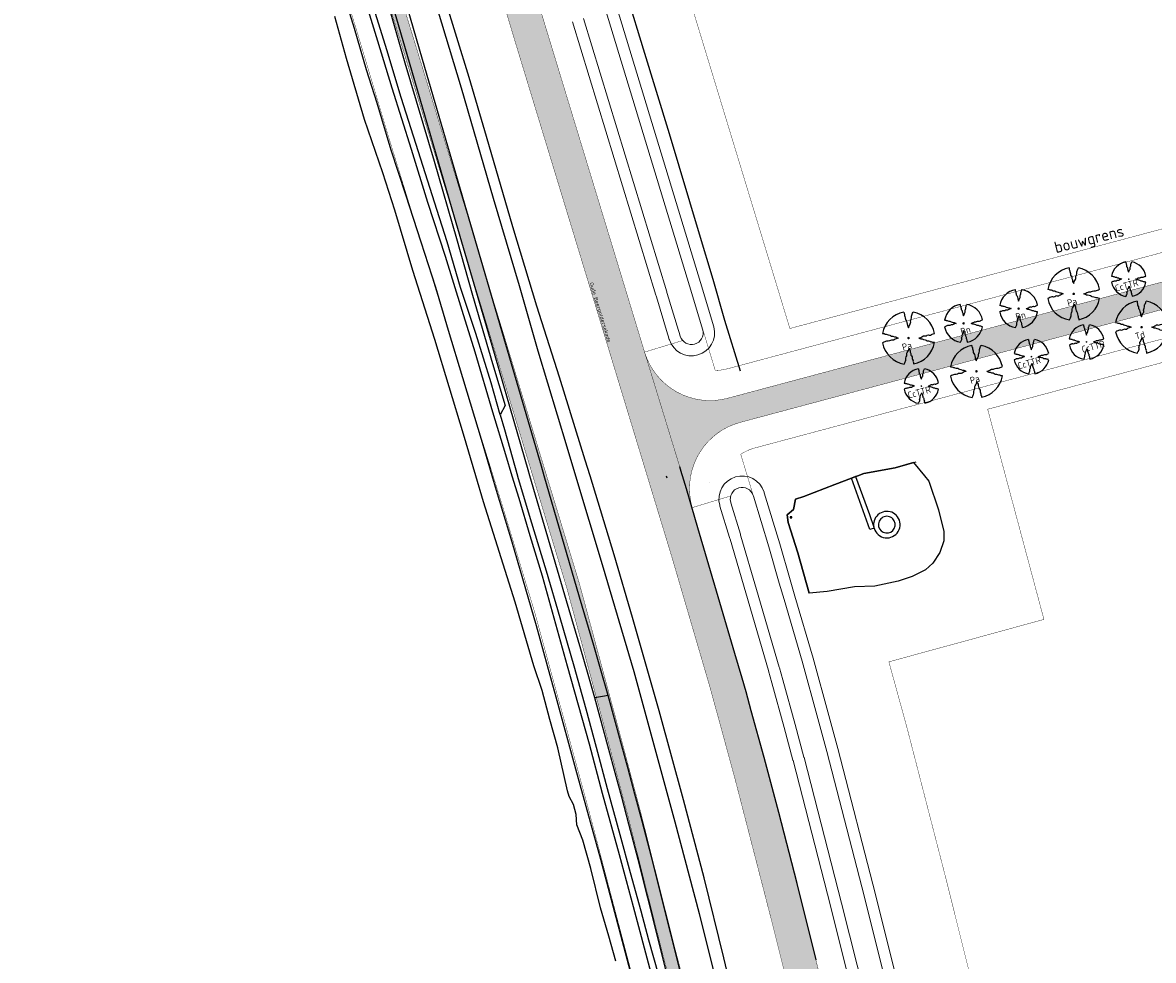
# Model space of a CAD drawing. Header units: metres. Extents: x 102000 to 105000, y 414600 to 420766.
# Tile 92 of 206: x 102667 to 102965, y 418672 to 418919. Entities that reach past the tile are written whole.
import ezdxf
from ezdxf.enums import TextEntityAlignment as Align

# ---------------------------------------------------------------- set-up
doc = ezdxf.new("R2010")
doc.units = ezdxf.units.M
doc.linetypes.add('DGN Style 2', pattern=[10.029034, 6.01742, -4.011614])
doc.layers.get('0').update_dxf_attribs({"color": 8})
for name, color, linetype, lineweight in [('00-Ontwerp DKIV', 8, 'Continuous', 0), ('N-PV-KG-GRENS_BOUWVLAK', 7, 'DGN Style 2', 0), ('N-WE-GR-BOOM-T35-500', 50, 'Continuous', 35), ('N-WE-GW-TALUDLIJN-G', 90, 'Continuous', 18), ('N-WE-WH-WATERLIJN-G', 150, 'Continuous', 5)]:
    doc.layers.add(name, color=color, linetype=linetype, lineweight=lineweight)
doc.layers.add('N-GV-GR-BOOM_2021-2022-S', color=1, linetype='Continuous', lineweight=25, true_color=0xff0000)
doc.styles.add('MtXpl_NLCS-ISO', font='NLCS-ISO.ttf')
doc.styles.add('NLCS-ISO-ANNOTATIEF-T25', font='NLCS-ISO.ttf', dxfattribs={"height": 2.5})
doc.styles.add('NLCS-ISO-M500-T35', font='NLCS-ISO.ttf', dxfattribs={"height": 1.75})

# ---------------------------------------------------------------- blocks, each defined once
blk = doc.blocks.new('N-SGR-BOOM_2E GROOTTE')
at = {"ltscale": 0.1}
h = blk.add_hatch(color=256, dxfattribs=at)
edge = h.paths.add_edge_path()
edge.add_arc((0, 0), 0.15, 0, 360)
at = {"flags": 128}
for points in [[(-0.39, 2.22), (-0.39, 2.09), (-0.35, 2.03), (-0.34, 1.97), (-0.34, 1.92), (-0.31, 1.84), (-0.28, 1.74), (-0.27, 1.6), (-0.22, 1.53), (-0.18, 1.45), (-0.15, 1.33), (-0.1, 1.2), (-0.1, 1.09), (-0.06, 1.01), (-0.03, 0.94), (0, 0.88), (0.05, 1.05), (0.1, 1.14), (0.14, 1.23), (0.18, 1.29), (0.18, 1.38), (0.17, 1.46), (0.19, 1.53), (0.23, 1.61), (0.27, 1.73), (0.25, 1.77), (0.25, 1.88), (0.29, 1.97), (0.32, 2.04), (0.35, 2.12), (0.4, 2.22)], [(-2.22, 0.39), (-2.09, 0.38), (-2.03, 0.34), (-1.97, 0.33), (-1.92, 0.34), (-1.83, 0.3), (-1.74, 0.27), (-1.6, 0.26), (-1.53, 0.21), (-1.44, 0.17), (-1.32, 0.15), (-1.2, 0.1), (-1.09, 0.1), (-1.01, 0.06), (-0.94, 0.03), (-0.88, 0), (-1.05, -0.05), (-1.14, -0.1), (-1.23, -0.15), (-1.29, -0.18), (-1.37, -0.19), (-1.46, -0.18), (-1.53, -0.2), (-1.61, -0.24), (-1.72, -0.27), (-1.77, -0.26), (-1.88, -0.26), (-1.96, -0.29), (-2.03, -0.32), (-2.12, -0.35), (-2.22, -0.4)], [(2.21, -0.39), (2.08, -0.38), (2.02, -0.34), (1.96, -0.33), (1.91, -0.33), (1.83, -0.3), (1.73, -0.27), (1.59, -0.26), (1.53, -0.21), (1.44, -0.17), (1.32, -0.14), (1.19, -0.1), (1.08, -0.09), (1, -0.06), (0.93, -0.02), (0.88, 0), (1.04, 0.05), (1.14, 0.1), (1.22, 0.15), (1.28, 0.19), (1.37, 0.19), (1.46, 0.18), (1.53, 0.2), (1.61, 0.24), (1.72, 0.27), (1.77, 0.26), (1.87, 0.26), (1.96, 0.29), (2.03, 0.33), (2.11, 0.36), (2.21, 0.4)], [(-0.36, -2.22), (-0.31, -2.12), (-0.28, -2.04), (-0.25, -1.97), (-0.22, -1.88), (-0.22, -1.77), (-0.23, -1.72), (-0.2, -1.61), (-0.16, -1.53), (-0.14, -1.46), (-0.15, -1.38), (-0.14, -1.29), (-0.1, -1.23), (-0.06, -1.14), (-0.01, -1.05), (0.04, -0.88), (0.07, -0.94), (0.1, -1.01), (0.14, -1.09), (0.14, -1.2), (0.19, -1.33), (0.21, -1.45), (0.25, -1.53), (0.3, -1.6), (0.32, -1.74), (0.35, -1.84), (0.38, -1.92), (0.38, -1.97), (0.39, -2.03), (0.42, -2.09), (0.43, -2.2)]]:
    blk.add_lwpolyline(points, dxfattribs=at)
for start, end in [(100.0002, 170.1098), (10.2999, 79.792), (190.3241, 260.8433), (281.0946, 350.0621)]:
    blk.add_arc((0, 0), 2.25, start, end)
blk = doc.blocks.new('N-SGR-BOOM_1E GROOTTE')
at = {"ltscale": 0.1}
h = blk.add_hatch(color=256, dxfattribs=at)
edge = h.paths.add_edge_path()
edge.add_arc((0, 0), 0.15, 0, 360)
at = {"flags": 128}
for points in [[(-0.52, 2.96), (-0.51, 2.79), (-0.46, 2.71), (-0.45, 2.62), (-0.45, 2.56), (-0.41, 2.45), (-0.37, 2.32), (-0.36, 2.13), (-0.29, 2.04), (-0.23, 1.93), (-0.2, 1.77), (-0.14, 1.59), (-0.13, 1.45), (-0.09, 1.35), (-0.04, 1.25), (0, 1.18), (0.06, 1.4), (0.13, 1.52), (0.19, 1.64), (0.24, 1.72), (0.25, 1.83), (0.23, 1.95), (0.26, 2.04), (0.31, 2.15), (0.35, 2.3), (0.34, 2.36), (0.34, 2.5), (0.38, 2.62), (0.43, 2.71), (0.47, 2.82), (0.53, 2.96)], [(-2.96, 0.52), (-2.79, 0.51), (-2.7, 0.46), (-2.62, 0.45), (-2.55, 0.45), (-2.45, 0.41), (-2.32, 0.36), (-2.13, 0.35), (-2.04, 0.28), (-1.92, 0.23), (-1.77, 0.2), (-1.59, 0.13), (-1.45, 0.13), (-1.34, 0.08), (-1.25, 0.04), (-1.18, 0), (-1.4, -0.07), (-1.52, -0.13), (-1.64, -0.2), (-1.72, -0.25), (-1.83, -0.25), (-1.95, -0.24), (-2.04, -0.26), (-2.15, -0.32), (-2.3, -0.36), (-2.36, -0.35), (-2.5, -0.35), (-2.62, -0.39), (-2.71, -0.43), (-2.82, -0.47), (-2.95, -0.54)], [(2.95, -0.51), (2.78, -0.5), (2.7, -0.45), (2.62, -0.44), (2.55, -0.45), (2.44, -0.4), (2.31, -0.36), (2.12, -0.35), (2.03, -0.28), (1.92, -0.22), (1.76, -0.19), (1.59, -0.13), (1.45, -0.13), (1.34, -0.08), (1.24, -0.03), (1.17, 0.01), (1.39, 0.07), (1.51, 0.14), (1.63, 0.2), (1.71, 0.25), (1.82, 0.25), (1.94, 0.24), (2.03, 0.27), (2.14, 0.32), (2.29, 0.36), (2.35, 0.35), (2.49, 0.35), (2.61, 0.39), (2.71, 0.44), (2.81, 0.48), (2.95, 0.54)], [(-0.48, -2.96), (-0.41, -2.82), (-0.37, -2.72), (-0.33, -2.62), (-0.29, -2.5), (-0.29, -2.36), (-0.3, -2.3), (-0.26, -2.15), (-0.21, -2.04), (-0.18, -1.95), (-0.19, -1.83), (-0.19, -1.72), (-0.14, -1.64), (-0.07, -1.53), (-0.01, -1.4), (0.06, -1.18), (0.09, -1.25), (0.14, -1.35), (0.19, -1.46), (0.19, -1.6), (0.25, -1.77), (0.28, -1.93), (0.34, -2.04), (0.41, -2.13), (0.42, -2.32), (0.46, -2.45), (0.51, -2.56), (0.5, -2.63), (0.52, -2.71), (0.57, -2.79), (0.58, -2.94)]]:
    blk.add_lwpolyline(points, dxfattribs=at)
for start, end in [(100.0002, 170.1098), (10.2999, 79.792), (190.3241, 260.8433), (281.0946, 350.0621)]:
    blk.add_arc((0, 0), 3, start, end)

msp = doc.modelspace()

# ---------------------------------------------------------------- hatches: boundary and pattern name
at = {"layer": '00-Ontwerp DKIV', "transparency": 33554623}
h = msp.add_hatch(color=256, dxfattribs=at)
h.dxf.hatch_style = 1
edge = h.paths.add_edge_path()
edge.add_line((103241.91, 418172.84), (103237.04, 418169.06))
edge.add_line((103237.04, 418169.06), (103224.72, 418159.5))
edge.add_line((103224.72, 418159.5), (103195.29, 418136.67))
edge.add_line((103195.29, 418136.67), (103174.07, 418118.98))
edge.add_line((103174.07, 418118.98), (103159.55, 418107.67))
edge.add_arc((103154.64, 418113.98), 8, 239.3558, 307.9233, ccw=False)
edge.add_line((103150.56, 418107.09), (103131.39, 418118.45))
edge.add_line((103131.39, 418118.45), (103050.7, 418168.02))
edge.add_line((103050.7, 418168.02), (102961.68, 418219.86))
edge.add_arc((102976.78, 418245.78), 30, 197.9142, 239.7855, ccw=False)
edge.add_line((102948.23, 418236.55), (102929.49, 418296.41))
edge.add_line((102929.49, 418296.41), (102902.99, 418381.02))
edge.add_line((102902.99, 418381.02), (102900.73, 418389.55))
edge.add_line((102900.73, 418389.55), (102895.37, 418414.58))
edge.add_line((102895.37, 418414.58), (102885.66, 418462.03))
edge.add_line((102885.66, 418462.03), (102882.45, 418479.37))
edge.add_line((102882.45, 418479.37), (102872.36, 418525.43))
edge.add_line((102872.36, 418525.43), (102857.35, 418587.99))
edge.add_line((102857.35, 418587.99), (102844.77, 418638.84))
edge.add_line((102844.77, 418638.84), (102835.57, 418673.82))
edge.add_line((102835.57, 418673.82), (102826.36, 418710.37))
edge.add_line((102826.36, 418710.37), (102819.46, 418736.36))
edge.add_line((102819.46, 418736.36), (102810.25, 418770.52))
edge.add_line((102810.25, 418770.52), (102790.88, 418834.33))
edge.add_line((102790.88, 418834.33), (102768.89, 418906.59))
edge.add_line((102768.89, 418906.59), (102754.87, 418952.26))
edge.add_line((102754.87, 418952.26), (102740.92, 418998.11))
edge.add_line((102740.92, 418998.11), (102726.85, 419048.98))
edge.add_line((102726.85, 419048.98), (102713.87, 419098.96))
edge.add_line((102713.87, 419098.96), (102704.4, 419137.62))
edge.add_line((102704.4, 419137.62), (102698.32, 419162.98))
edge.add_line((102698.32, 419162.98), (102685.25, 419221.28))
edge.add_line((102685.25, 419221.28), (102677.09, 419258.62))
edge.add_line((102677.09, 419258.62), (102673.65, 419274.48))
edge.add_arc((102892.48, 419328.13), 225.31, 180.95, 193.7762, ccw=False)
edge.add_line((102667.2, 419324.4), (102667.19, 419324.4))
edge.add_line((102667.19, 419324.4), (102667.2, 419323.29))
edge.add_line((102667.2, 419323.29), (102667.19, 419324.4))
edge.add_line((102667.19, 419324.4), (102667.03, 419344.83))
edge.add_line((102667.03, 419344.83), (102670.54, 419344.86))
edge.add_line((102670.54, 419344.86), (102670.7, 419324.42))
edge.add_arc((102870.45, 419326.04), 199.75, 180.4654, 192.2357)
edge.add_line((102675.23, 419283.71), (102680.51, 419259.36))
edge.add_line((102680.51, 419259.36), (102688.67, 419222.03))
edge.add_line((102688.67, 419222.03), (102701.73, 419163.78))
edge.add_line((102701.73, 419163.78), (102707.8, 419138.45))
edge.add_line((102707.8, 419138.45), (102717.27, 419099.82))
edge.add_line((102717.27, 419099.82), (102730.23, 419049.88))
edge.add_line((102730.23, 419049.88), (102744.28, 418999.08))
edge.add_line((102744.28, 418999.08), (102758.22, 418953.29))
edge.add_line((102758.22, 418953.29), (102772.24, 418907.61))
edge.add_line((102772.24, 418907.61), (102794.22, 418835.35))
edge.add_line((102794.22, 418835.35), (102813.61, 418771.52))
edge.add_line((102813.61, 418771.52), (102822.84, 418737.26))
edge.add_line((102822.84, 418737.26), (102829.75, 418711.25))
edge.add_line((102829.75, 418711.25), (102838.96, 418674.69))
edge.add_line((102838.96, 418674.69), (102848.16, 418639.7))
edge.add_line((102848.16, 418639.7), (102860.75, 418588.81))
edge.add_line((102860.75, 418588.81), (102875.78, 418526.21))
edge.add_line((102875.78, 418526.21), (102885.88, 418480.07))
edge.add_line((102885.88, 418480.07), (102889.09, 418462.7))
edge.add_line((102889.09, 418462.7), (102898.8, 418415.3))
edge.add_line((102898.8, 418415.3), (102904.13, 418390.36))
edge.add_line((102904.13, 418390.36), (102906.37, 418381.92))
edge.add_line((102906.37, 418381.92), (102927.5, 418314.46))
edge.add_line((102927.5, 418314.46), (102951.44, 418238.04))
edge.add_line((102951.44, 418238.04), (102951.58, 418237.6))
edge.add_arc((102975.29, 418245.52), 25, 198.4563, 228.3848)
edge.add_arc((102959.04, 418227.18), 0.501, 224.6819, 239.4934)
edge.add_line((102958.79, 418226.75), (102966.63, 418221.42))
edge.add_line((102966.63, 418221.42), (103052.75, 418171.45))
edge.add_line((103052.75, 418171.45), (103133.46, 418121.88))
edge.add_line((103133.46, 418121.88), (103152.6, 418110.54))
edge.add_arc((103154.64, 418113.98), 4, 239.3558, 307.9233)
edge.add_line((103157.1, 418110.82), (103171.55, 418122.08))
edge.add_line((103171.55, 418122.08), (103192.82, 418139.82))
edge.add_line((103192.82, 418139.82), (103226.37, 418165.84))
edge.add_line((103226.37, 418165.84), (103230.53, 418169.07))
edge.add_line((103230.53, 418169.07), (103233.88, 418171.66))
edge.add_line((103233.88, 418171.66), (103245.99, 418181.06))
edge.add_arc((103225.14, 418201.21), 28.99, 315.9675, 341.3536)
edge.add_line((103252.61, 418191.94), (103246.35, 418169.47))
edge.add_arc((103243.43, 418170.23), 3.02, 345.338, 480.2042)
h = msp.add_hatch(color=256, dxfattribs=at)
h.dxf.hatch_style = 1
edge = h.paths.add_edge_path()
edge.add_arc((102822.08, 418470.76), 91.2, 10.2642, 12.8941, ccw=False)
edge.add_line((102911.82, 418487.01), (102918.71, 418448.94))
edge.add_line((102918.71, 418448.94), (102928.99, 418389.72))
edge.add_line((102928.99, 418389.72), (102939.8, 418323.76))
edge.add_arc((102957.57, 418326.67), 18, 189.3143, 248.5309)
edge.add_line((102950.98, 418309.92), (102950.67, 418311.81))
edge.add_line((102950.67, 418311.81), (102949.7, 418317.74))
edge.add_line((102949.7, 418317.74), (102948.74, 418323.66))
edge.add_line((102948.74, 418323.66), (102947.93, 418328.57))
edge.add_line((102947.93, 418328.57), (102947.13, 418333.48))
edge.add_line((102947.13, 418333.48), (102937.66, 418391.18))
edge.add_line((102937.66, 418391.18), (102927.38, 418450.48))
edge.add_line((102927.38, 418450.48), (102920.48, 418488.58))
edge.add_arc((102822.08, 418470.76), 100, 10.2642, 12.8941)
edge.add_line((102919.55, 418493.07), (102919.11, 418495.02))
edge.add_line((102919.11, 418495.02), (102918.89, 418495.97))
edge.add_line((102918.89, 418495.97), (102914.11, 418516.87))
edge.add_line((102914.11, 418516.87), (102909.42, 418536.56))
edge.add_line((102909.42, 418536.56), (102899.38, 418578.28))
edge.add_line((102899.38, 418578.28), (102893.28, 418603.19))
edge.add_line((102893.28, 418603.19), (102879.89, 418656.17))
edge.add_line((102879.89, 418656.17), (102872.7, 418684.97))
edge.add_line((102872.7, 418684.97), (102862.84, 418723.22))
edge.add_line((102862.84, 418723.22), (102856.41, 418746.69))
edge.add_line((102856.41, 418746.69), (102843.28, 418791.63))
edge.add_line((102843.28, 418791.63), (102830.75, 418832.51))
edge.add_arc((102847.95, 418837.82), 18, 196.921, 197.1508, ccw=False)
edge.add_line((102830.73, 418832.58), (102804.91, 418917.45))
edge.add_line((102804.91, 418917.45), (102804.9, 418917.49))
edge.add_line((102804.9, 418917.49), (102804.88, 418917.53))
edge.add_line((102804.88, 418917.53), (102793.22, 418956.38))
edge.add_line((102793.22, 418956.38), (102776.74, 419012.53))
edge.add_line((102776.74, 419012.53), (102767.44, 419046.26))
edge.add_arc((102784.79, 419051.04), 18, 193.8948, 195.4106, ccw=False)
edge.add_line((102767.32, 419046.72), (102762.85, 419063.8))
edge.add_line((102762.85, 419063.8), (102754.14, 419061.47))
edge.add_line((102754.14, 419061.47), (102754.41, 419060.4))
edge.add_line((102754.41, 419060.4), (102768.27, 419010.12))
edge.add_line((102768.27, 419010.12), (102784.78, 418953.87))
edge.add_line((102784.78, 418953.87), (102796.47, 418914.97))
edge.add_line((102796.47, 418914.97), (102796.47, 418914.95))
edge.add_line((102796.47, 418914.95), (102796.48, 418914.92))
edge.add_line((102796.48, 418914.92), (102818.45, 418842.71))
edge.add_line((102818.45, 418842.71), (102837.87, 418778.75))
edge.add_line((102837.87, 418778.75), (102847.95, 418744.29))
edge.add_line((102847.95, 418744.29), (102854.33, 418720.96))
edge.add_line((102854.33, 418720.96), (102864.17, 418682.81))
edge.add_line((102864.17, 418682.81), (102871.36, 418654.03))
edge.add_line((102871.36, 418654.03), (102884.74, 418601.07))
edge.add_line((102884.74, 418601.07), (102894.72, 418560.26))
edge.add_line((102894.72, 418560.26), (102905.54, 418514.87))
edge.add_line((102905.54, 418514.87), (102910.31, 418494.01))
edge.add_line((102910.31, 418494.01), (102910.53, 418493.06))
edge.add_line((102910.53, 418493.06), (102910.98, 418491.11))
h = msp.add_hatch(color=256, dxfattribs=at)
h.dxf.hatch_style = 1
h.paths.add_polyline_path([(103151.62, 418891.5), (103155.37, 418892.27), (103158.42, 418892.89), (103157.36, 418896.86, -0.845154), (103156.6, 418899.71), (103155.41, 418904.16), (103155.17, 418904.08), (103153.19, 418903.42), (103149.57, 418902.22), (103114.49, 418890.53), (102852.6, 418820.43, -0.40319), (102830.75, 418832.51), (102843.28, 418791.63, -0.420912), (102855.9, 418814.07), (103124.36, 418885.93)])

# ---------------------------------------------------------------- linework, layer by layer
for p, q in [((102772.3, 418909.59), (102762.34, 418943.86)), ((102768.85, 418908.83), (102759.35, 418941.32)), ((102760.09, 418935.18), (102767.64, 418908.76)), ((102830.44, 418912.38), (102823.09, 418936.47)), ((102754.38, 418917.78), (102750.43, 418930.65)), ((102762.85, 418912.18), (102757.48, 418929.55)), ((102773.79, 418930.82), (102782.43, 418902.2)), ((102756.47, 418927.67), (102760.4, 418914.59)), ((102784.52, 418904.86), (102777.44, 418928.11)), ((102752.28, 418909.92), (102749.18, 418920.92)), ((102757.52, 418906.95), (102754.38, 418917.78)), ((102760.4, 418914.59), (102764.2, 418902.2)), ((102766.64, 418899.62), (102762.85, 418912.18)), ((102837.25, 418890.08), (102830.44, 418912.38)), ((102756.99, 418893.81), (102752.28, 418909.92)), ((102767.64, 418908.76), (102775.35, 418882.85)), ((102780.73, 418868.08), (102768.85, 418908.83)), ((102783.99, 418869.67), (102772.3, 418909.59)), ((102760.33, 418898.16), (102757.52, 418906.95)), ((102764.2, 418902.2), (102769.34, 418886.03)), ((102782.43, 418902.2), (102790.89, 418873.11)), ((102789.15, 418889.39), (102784.52, 418904.86)), ((102771.21, 418885.28), (102766.64, 418899.62)), ((102764.06, 418885.78), (102760.33, 418898.16)), ((102761.82, 418879.76), (102756.99, 418893.81)), ((102796.07, 418865.59), (102789.15, 418889.39)), ((102845.22, 418863.62), (102837.25, 418890.08)), ((102767.87, 418873.99), (102764.06, 418885.78)), ((102769.34, 418886.03), (102773.61, 418872.06)), ((102775.44, 418872.02), (102771.21, 418885.28)), ((102775.35, 418882.85), (102781.24, 418862.46)), ((102765, 418869.97), (102761.82, 418879.76)), ((102771.97, 418861.57), (102767.87, 418873.99)), ((102790.89, 418873.11), (102797.7, 418850.09)), ((102769.75, 418854.08), (102765, 418869.97)), ((102773.61, 418872.06), (102778.23, 418857.86)), ((102778.74, 418861.6), (102775.44, 418872.02)), ((102794.22, 418834.55), (102783.99, 418869.67)), ((102790.59, 418834.28), (102780.73, 418868.08)), ((102802.37, 418844.7), (102796.07, 418865.59)), ((102848.81, 418851.7), (102845.22, 418863.62)), ((102775.81, 418849.6), (102771.97, 418861.57)), ((102782.32, 418849.61), (102778.74, 418861.6)), ((102781.24, 418862.46), (102785.43, 418847.53)), ((102778.23, 418857.86), (102782.67, 418843.66)), ((102775.57, 418835.92), (102769.75, 418854.08)), ((102851.81, 418840.9), (102848.81, 418851.7)), ((102779.1, 418838.26), (102775.81, 418849.6)), ((102786.31, 418837.48), (102782.32, 418849.61)), ((102797.7, 418850.09), (102802.66, 418832.95)), ((102785.43, 418847.53), (102790.73, 418829.56)), ((102782.67, 418843.66), (102786.05, 418832.64)), ((102808.31, 418825.99), (102802.37, 418844.7)), ((102856.01, 418827.6), (102851.81, 418840.9)), ((102782.93, 418825.84), (102779.1, 418838.26)), ((102790.32, 418824.47), (102786.31, 418837.48)), ((102783.09, 418810.94), (102775.57, 418835.92)), ((102800.09, 418801.59), (102790.59, 418834.28)), ((102803.58, 418802.53), (102794.22, 418834.55)), ((102786.05, 418832.64), (102790.68, 418816.84)), ((102802.66, 418832.95), (102810.29, 418807.63)), ((102790.73, 418829.56), (102794, 418818.53)), ((102788.06, 418808.67), (102782.93, 418825.84)), ((102815.11, 418804.08), (102808.31, 418825.99)), ((102792.74, 418816.03), (102790.32, 418824.47)), ((102790.68, 418816.84), (102794.09, 418805.64)), ((102794, 418818.53), (102792.74, 418816.03)), ((102792.74, 418816.03), (102793.84, 418812.2)), ((102786.33, 418800), (102783.09, 418810.94)), ((102793.84, 418812.2), (102797.29, 418800)), ((102790.64, 418800), (102788.06, 418808.67)), ((102810.29, 418807.63), (102812.58, 418800)), ((102794.09, 418805.64), (102795.82, 418800)), ((102816.37, 418800), (102815.11, 418804.08)), ((102800.56, 418800), (102800.09, 418801.59)), ((102804.32, 418800), (102803.58, 418802.53)), ((102840.52, 418800.5), (102840.05, 418802.34)), ((102896.64, 418802.13), (102888.41, 418800.58)), ((102888.41, 418800.58), (102896.64, 418802.13)), ((102896.64, 418802.13), (102902.25, 418803.68)), ((102901.55, 418803.49), (102896.64, 418802.13)), ((102901.55, 418803.49), (102904.42, 418800)), ((102788.36, 418793.12), (102786.33, 418800)), ((102791.78, 418796.16), (102790.64, 418800)), ((102795.82, 418800), (102797.6, 418794.15)), ((102797.29, 418800), (102797.32, 418799.89)), ((102797.32, 418799.89), (102800.66, 418788.79)), ((102810.21, 418767.05), (102800.56, 418800)), ((102813.62, 418768.08), (102804.32, 418800)), ((102812.58, 418800), (102819.6, 418776.65)), ((102822.75, 418779.23), (102816.37, 418800)), ((102836.4, 418800), (102836.55, 418799.51)), ((102840.67, 418800), (102840.52, 418800.5)), ((102841.75, 418796.57), (102840.67, 418800)), ((102847.71, 418798.33), (102847.7, 418798.34)), ((102847.71, 418798.3), (102847.71, 418798.33)), ((102885.15, 418799.41), (102880.77, 418797.71)), ((102880.77, 418797.71), (102885.15, 418799.41)), ((102885.15, 418799.41), (102886.29, 418799.81)), ((102886.27, 418799.8), (102885.15, 418799.41)), ((102890.03, 418785.84), (102885.15, 418799.41)), ((102886.29, 418799.81), (102886.27, 418799.8)), ((102886.27, 418799.8), (102889.89, 418789.81)), ((102886.82, 418800), (102886.29, 418799.81)), ((102886.29, 418799.81), (102886.82, 418800)), ((102888.41, 418800.58), (102886.82, 418800)), ((102886.82, 418800), (102888.41, 418800.58)), ((102904.42, 418800), (102905.55, 418798.62)), ((102905.55, 418798.62), (102908.12, 418791.05)), ((102795.85, 418782.49), (102791.78, 418796.16)), ((102844.78, 418786.27), (102841.75, 418796.57)), ((102880.77, 418797.71), (102872.65, 418794.54)), ((102872.65, 418794.54), (102880.77, 418797.71)), ((102796.65, 418766.75), (102788.36, 418793.12)), ((102797.6, 418794.15), (102800.54, 418784.29)), ((102870.43, 418793.81), (102869.94, 418791.14)), ((102869.94, 418791.14), (102870.43, 418793.81)), ((102872.65, 418794.54), (102870.43, 418793.81)), ((102870.43, 418793.81), (102872.65, 418794.54)), ((102869.94, 418791.14), (102868.24, 418789.73)), ((102868.24, 418789.73), (102869.94, 418791.14)), ((102868.24, 418789.73), (102868.55, 418787.68)), ((102868.55, 418787.68), (102868.24, 418789.73)), ((102869.08, 418788.93), (102869.53, 418789.23)), ((102869.53, 418788.93), (102869.08, 418789.23)), ((102869.53, 418789.23), (102869.08, 418789.23)), ((102869.08, 418789.23), (102869.08, 418788.93)), ((102869.53, 418788.93), (102869.53, 418789.23)), ((102889.89, 418789.81), (102891.04, 418786.5)), ((102908.12, 418791.05), (102909.46, 418785.34)), ((102800.66, 418788.79), (102804.85, 418774.95)), ((102850.12, 418768.12), (102844.78, 418786.27)), ((102868.55, 418787.68), (102871.03, 418779.73)), ((102871.03, 418779.73), (102868.55, 418787.68)), ((102869.08, 418788.93), (102869.53, 418788.93)), ((102891.14, 418786.21), (102890.03, 418785.84)), ((102891.04, 418786.5), (102891.07, 418786.51)), ((102800.54, 418784.29), (102803.79, 418773.64)), ((102909.46, 418785.34), (102909.45, 418782.85)), ((102802.32, 418760.49), (102795.85, 418782.49)), ((102909.45, 418782.85), (102908.43, 418779.77)), ((102827.55, 418762.65), (102822.75, 418779.23)), ((102871.03, 418779.73), (102874.04, 418769.12)), ((102874.04, 418769.12), (102871.03, 418779.73)), ((102908.43, 418779.77), (102906.64, 418777.04)), ((102804.85, 418774.95), (102808.43, 418762.7)), ((102819.6, 418776.65), (102827.89, 418748.49)), ((102904.69, 418775.26), (102901.2, 418773.45)), ((102906.64, 418777.04), (102904.69, 418775.26)), ((102803.79, 418773.64), (102810.4, 418750)), ((102897.44, 418772.23), (102891.35, 418770.93)), ((102901.2, 418773.45), (102897.44, 418772.23)), ((102878.81, 418769.56), (102874.04, 418769.11)), ((102874.04, 418769.12), (102874.04, 418769.11)), ((102886.02, 418770.76), (102878.81, 418769.56)), ((102891.35, 418770.93), (102886.02, 418770.76)), ((102801.54, 418750), (102796.65, 418766.75)), ((102813.95, 418754.32), (102810.21, 418767.05)), ((102817.36, 418755.31), (102813.62, 418768.08)), ((102854.52, 418753.23), (102850.12, 418768.12)), ((102808.43, 418762.7), (102812.15, 418750)), ((102834.61, 418738.11), (102827.55, 418762.65)), ((102805.22, 418750), (102802.32, 418760.49)), ((102815.7, 418748.28), (102813.95, 418754.32)), ((102819.15, 418749.2), (102817.36, 418755.31)), ((102856.38, 418746.7), (102854.52, 418753.23)), ((102803.74, 418743.47), (102801.54, 418750)), ((102807.5, 418741.75), (102805.22, 418750)), ((102810.4, 418750), (102816.15, 418729.42)), ((102812.15, 418750), (102815.24, 418738.66)), ((102817.6, 418741.5), (102815.7, 418748.28)), ((102821.12, 418742.16), (102819.15, 418749.2)), ((102827.89, 418748.49), (102838.73, 418708.89)), ((102857.45, 418743.1), (102856.38, 418746.7)), ((102805.76, 418735.86), (102803.74, 418743.47)), ((102812.66, 418722.75), (102807.5, 418741.75)), ((102821.12, 418742.16), (102817.6, 418741.5)), ((102821.31, 418727.97), (102817.6, 418741.5)), ((102824.76, 418728.88), (102821.12, 418742.16)), ((102858.81, 418738.07), (102857.45, 418743.1)), ((102815.24, 418738.66), (102818.01, 418728.54)), ((102807.91, 418728.34), (102805.76, 418735.86)), ((102840.99, 418714.68), (102834.61, 418738.11)), ((102862.17, 418725.82), (102858.81, 418738.07)), ((102810.41, 418717.06), (102807.91, 418728.34)), ((102816.15, 418729.42), (102819.58, 418716.41)), ((102818.01, 418728.54), (102820.88, 418717.63)), ((102823.01, 418721.82), (102821.31, 418727.97)), ((102826.42, 418722.83), (102824.76, 418728.88)), ((102866.04, 418711.35), (102862.17, 418725.82)), ((102819.18, 418699), (102812.66, 418722.75)), ((102824.76, 418715.34), (102823.01, 418721.82)), ((102828.19, 418716.19), (102826.42, 418722.83)), ((102810.87, 418715.53), (102810.41, 418717.06)), ((102811.99, 418713.47), (102810.87, 418715.53)), ((102819.58, 418716.41), (102824.05, 418700.29)), ((102820.88, 418717.63), (102824.23, 418705.58)), ((102826.63, 418708.22), (102824.76, 418715.34)), ((102830.08, 418709.09), (102828.19, 418716.19)), ((102846.45, 418694.13), (102840.99, 418714.68)), ((102812.71, 418710.79), (102811.99, 418713.47)), ((102812.92, 418708.06), (102812.71, 418710.79)), ((102832.51, 418699.68), (102830.08, 418709.09)), ((102838.73, 418708.89), (102845.11, 418684.75)), ((102870.87, 418692.64), (102866.04, 418711.35)), ((102814.48, 418704.01), (102812.92, 418708.06)), ((102829.03, 418698.97), (102826.63, 418708.22)), ((102816.62, 418696.61), (102814.48, 418704.01)), ((102824.23, 418705.58), (102826.93, 418695.5)), ((102824.05, 418700.29), (102827.72, 418686.57)), ((102825.67, 418674.36), (102819.18, 418699)), ((102834.2, 418678.43), (102829.03, 418698.97)), ((102837.61, 418679.41), (102832.51, 418699.68)), ((102819.11, 418686.22), (102816.62, 418696.61)), ((102826.93, 418695.5), (102829.71, 418685.43)), ((102851.61, 418673.07), (102846.45, 418694.13)), ((102875.89, 418672.56), (102870.87, 418692.64)), ((102821.31, 418678.8), (102819.11, 418686.22)), ((102827.72, 418686.57), (102832.35, 418669.12)), ((102829.71, 418685.43), (102831.77, 418677.78)), ((102845.11, 418684.75), (102852.05, 418657.01)), ((102844.98, 418650.06), (102837.61, 418679.41)), ((102823.18, 418672.21), (102821.31, 418678.8)), ((102831.77, 418677.78), (102834.36, 418668.48)), ((102841.36, 418649.75), (102834.2, 418678.43)), ((102829.26, 418660.93), (102825.67, 418674.36)), ((102855.47, 418657.1), (102851.61, 418673.07))]:
    msp.add_line(p, q)
for centre, radius, start, end in [((102894.5, 418787.15), 3.49, 195.522, 36.0779), ((102894.5, 418787.15), 3.49, 36.0911, 163.9577), ((102894.48, 418787.13), 2.2, 44.2117, 192.0288), ((102894.5, 418787.15), 3.49, 163.9422, 190.5576), ((102894.63, 418787.18), 3.62, 190.6324, 195.4137), ((102894.48, 418787.13), 2.2, 192.0402, 44.2003)]:
    msp.add_arc(centre, radius, start, end)
at = {"layer": '00-Ontwerp DKIV', "transparency": 33554687, "const_width": 0.1}
for points in [[(102929.49, 418296.41), (102902.99, 418381.02), (102900.73, 418389.55), (102895.37, 418414.58), (102885.66, 418462.03), (102882.45, 418479.37), (102872.36, 418525.43), (102857.35, 418587.99), (102844.77, 418638.84), (102835.57, 418673.82), (102826.36, 418710.37), (102819.46, 418736.36), (102810.25, 418770.52), (102790.88, 418834.33), (102768.89, 418906.59), (102754.87, 418952.26), (102740.92, 418998.11), (102726.85, 419048.98), (102713.87, 419098.96), (102704.4, 419137.62), (102698.32, 419162.98), (102685.25, 419221.28)], [(102929.49, 418296.41), (102902.99, 418381.02), (102900.73, 418389.55), (102895.37, 418414.58), (102885.66, 418462.03), (102882.45, 418479.37), (102872.36, 418525.43), (102857.35, 418587.99), (102844.77, 418638.84), (102835.57, 418673.82), (102826.36, 418710.37), (102819.46, 418736.36), (102810.25, 418770.52), (102790.88, 418834.33), (102768.89, 418906.59), (102754.87, 418952.26), (102740.92, 418998.11), (102726.85, 419048.98), (102713.87, 419098.96), (102704.4, 419137.62), (102698.32, 419162.98), (102685.25, 419221.28)], [(102688.67, 419222.03), (102701.73, 419163.78), (102707.8, 419138.45), (102717.27, 419099.82), (102730.23, 419049.88), (102744.28, 418999.08), (102758.22, 418953.29), (102772.24, 418907.61), (102794.22, 418835.35), (102813.61, 418771.52), (102822.84, 418737.26), (102829.75, 418711.25), (102838.96, 418674.69), (102848.16, 418639.7), (102860.75, 418588.81), (102875.78, 418526.21), (102885.88, 418480.07), (102889.09, 418462.7), (102898.8, 418415.3), (102904.13, 418390.36), (102906.37, 418381.92), (102927.5, 418314.46), (102951.44, 418238.04)], [(102871.36, 418654.03), (102864.17, 418682.81), (102854.33, 418720.96), (102847.95, 418744.29), (102837.87, 418778.75), (102818.45, 418842.71), (102796.48, 418914.92), (102796.47, 418914.95), (102796.47, 418914.97), (102784.78, 418953.87), (102768.27, 419010.12), (102754.14, 419061.47), (102754.14, 419061.47), (102750.04, 419077.73), (102750.04, 419077.73), (102750.04, 419077.73), (102741.32, 419112.28), (102722.93, 419188.71)], [(102683.65, 419181.48), (102689.25, 419157.35), (102694.04, 419137.26), (102699.06, 419117.16), (102703.2, 419100), (102713.95, 419056.72), (102721.69, 419027.94), (102728.6, 419003.56), (102733.72, 418985.96), (102743.72, 418953.49), (102755.15, 418916.62), (102763.12, 418889.98), (102773.12, 418857.63), (102783.24, 418824.69), (102793.24, 418792.34), (102801.82, 418764.03), (102816.1, 418711.7), (102835.04, 418639.63)], [(102784.78, 418953.87), (102796.47, 418914.97), (102796.47, 418914.95), (102796.48, 418914.92), (102818.45, 418842.71), (102837.87, 418778.75), (102847.95, 418744.29), (102854.33, 418720.96), (102864.17, 418682.81), (102871.36, 418654.03)]]:
    msp.add_lwpolyline(points, dxfattribs=at)
for points in [[(102688.67, 419222.03), (102701.73, 419163.78), (102707.8, 419138.45), (102717.27, 419099.82), (102730.23, 419049.88), (102744.28, 418999.08), (102758.22, 418953.29), (102772.24, 418907.61), (102794.22, 418835.35), (102813.61, 418771.52), (102822.84, 418737.26), (102829.75, 418711.25), (102838.96, 418674.69), (102848.16, 418639.7), (102860.75, 418588.81), (102875.78, 418526.21), (102885.88, 418480.07), (102889.09, 418462.7), (102898.8, 418415.3), (102904.13, 418390.36), (102906.37, 418381.92), (102927.5, 418314.46), (102951.43, 418238.04, 0.136066)], [(102879.89, 418656.17), (102872.7, 418684.97), (102862.84, 418723.22), (102856.41, 418746.69), (102843.28, 418791.63), (102830.75, 418832.51, -0.001003), (102830.73, 418832.58), (102804.91, 418917.45), (102804.9, 418917.49), (102804.88, 418917.53), (102793.22, 418956.38)], [(103124.36, 418885.93), (102855.9, 418814.07, 0.420912), (102843.28, 418791.63), (102852.93, 418794.56), (102853.41, 418794.71), (102853.41, 418794.71), (102853.41, 418794.71), (102853.41, 418794.71, -0.540028), (102853.41, 418794.71, -0.735763), (102859.33, 418794.83, 932.013537), (102859.33, 418794.83), (102859.33, 418794.83), (102859.33, 418794.83), (102859.33, 418794.83), (102856.04, 418805.66, -0.081538), (102859.73, 418807.33), (102897.26, 418817.37), (103012.22, 418848.15)]]:
    msp.add_lwpolyline(points, format="xyb", dxfattribs=at)
for points in [[(103144.54, 418914.77), (103110.61, 418903.47), (102868.97, 418838.79), (102863.6, 418856.45), (102841.65, 418928.61), (102830.03, 418967.31), (102819.21, 419004.18), (102859.91, 419016.13), (102845, 419071.82), (103058.86, 419129.06), (103085.96, 419134.6), (103144.79, 418914.84)], [(103212.92, 418659.36), (103178.98, 418648.06), (102937.64, 418583.46), (102930.55, 418612.46), (102917.13, 418665.53), (102909.92, 418694.42), (102899.95, 418733.08), (102895.04, 418751.01), (102935.84, 418762.18), (102921.03, 418817.53), (103127.46, 418872.79), (103154.56, 418878.32), (103213.16, 418659.43)]]:
    msp.add_lwpolyline(points, close=True, dxfattribs=at)
for points in [[(102830.75, 418832.51, 0.40319), (102852.6, 418820.43), (103114.49, 418890.53), (103149.57, 418902.22), (103154.19, 418907.73), (103154.39, 418907.96), (103153.47, 418911.42), (103153.23, 418911.34), (103112.33, 418897.72), (103105.98, 418896.02), (103098.25, 418893.95), (103004.05, 418868.74), (102852.53, 418828.18, -0.064803), (102849.33, 418827.75), (102846.1, 418838.39, -0.77784), (102840.76, 418835.63), (102840.5, 418835.55), (102830.73, 418832.58), (102830.75, 418832.51, 0.40319)], [(102852.6, 418820.43, -0.40319), (102830.75, 418832.51), (102843.28, 418791.63, -0.420912), (102855.9, 418814.07), (103124.36, 418885.93), (103151.62, 418891.5), (103155.37, 418892.27), (103158.18, 418892.84), (103158.42, 418892.89), (103157.36, 418896.86, -0.845157), (103156.6, 418899.71), (103155.41, 418904.16), (103155.17, 418904.08), (103153.19, 418903.42), (103149.57, 418902.22), (103114.49, 418890.53), (102852.6, 418820.43, -0.40319)]]:
    msp.add_lwpolyline(points, format="xyb", close=True, dxfattribs=at)
at = {"layer": 'N-WE-GW-TALUDLIJN-G', "color": 8, "transparency": 33554687, "flags": 128}
for points in [[(102811.8, 418919.53), (102833.68, 418847.6), (102833.76, 418847.37), (102833.84, 418847.11), (102836.78, 418837.43), (102836.95, 418836.87), (102837.24, 418835.93), (102837.24, 418835.91), (102837.27, 418835.84, 0.970687), (102848.99, 418839.19), (102845.43, 418850.92), (102823.48, 418923.06)], [(102898.71, 418660.9), (102891.5, 418689.74), (102881.59, 418728.2), (102879.21, 418736.89), (102875.08, 418751.97), (102870.31, 418768.3), (102869.05, 418772.59), (102866.33, 418782.11), (102862.24, 418795.55), (102862.19, 418795.73, 0.977213), (102850.5, 418792.24), (102850.57, 418792.03), (102853.08, 418783.73), (102853.15, 418783.52), (102853.22, 418783.28), (102857.34, 418769.18), (102863.31, 418748.77), (102863.34, 418748.65), (102864.21, 418745.47), (102867.43, 418733.7), (102869.78, 418725.12), (102869.8, 418725.07), (102879.67, 418686.75), (102879.67, 418686.74), (102885.84, 418662.05)]]:
    msp.add_lwpolyline(points, format="xyb", dxfattribs=at)
at = {"layer": 'N-WE-WH-WATERLIJN-G', "color": 8}
for points in [[(102814.67, 418920.4), (102836.56, 418848.48), (102836.63, 418848.24), (102836.71, 418847.98), (102839.65, 418838.3), (102839.82, 418837.75), (102840.11, 418836.81), (102840.11, 418836.79), (102840.13, 418836.74, 0.959941), (102840.13, 418836.74, 0.959941), (102846.1, 418838.39), (102842.56, 418850.04), (102820.61, 418922.2)], [(102895.8, 418660.17), (102888.59, 418689.01), (102878.69, 418727.43), (102876.32, 418736.1), (102872.19, 418751.15), (102867.43, 418767.46), (102866.17, 418771.76), (102863.45, 418781.26), (102859.37, 418794.67), (102859.33, 418794.83, 0.968252), (102853.39, 418793.07), (102853.44, 418792.9), (102855.95, 418784.6), (102856.02, 418784.39), (102856.1, 418784.13), (102860.22, 418770.02), (102866.19, 418749.61), (102866.23, 418749.46), (102867.11, 418746.26), (102870.33, 418734.49), (102872.68, 418725.91), (102872.7, 418725.84), (102882.58, 418687.49), (102882.58, 418687.48), (102888.75, 418662.78)]]:
    msp.add_lwpolyline(points, format="xyb", dxfattribs=at)

# ---------------------------------------------------------------- block references
at = {"layer": 'N-GV-GR-BOOM_2021-2022-S', "transparency": 33554687}
for name, p, xscale, yscale, zscale in [('N-SGR-BOOM_1E GROOTTE', (102943.67, 418847.91), 2.311807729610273, 2.311807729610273, 2.311807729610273), ('N-SGR-BOOM_1E GROOTTE', (102958.16, 418851.79), 1.533157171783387, 1.533157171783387, 1.533157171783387), ('N-SGR-BOOM_2E GROOTTE', (102929.18, 418844.03), 2.25, 2.25, 2), ('N-SGR-BOOM_1E GROOTTE', (102961.54, 418839.14), 2.311807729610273, 2.311807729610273, 2.311807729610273), ('N-SGR-BOOM_1E GROOTTE', (102900.2, 418836.27), 2.311807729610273, 2.311807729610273, 2.311807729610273), ('N-SGR-BOOM_2E GROOTTE', (102914.69, 418840.15), 2.25, 2.25, 2), ('N-SGR-BOOM_1E GROOTTE', (102947.05, 418835.26), 1.533157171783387, 1.533157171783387, 1.533157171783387), ('N-SGR-BOOM_1E GROOTTE', (102918.07, 418827.51), 2.311807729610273, 2.311807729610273, 2.311807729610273), ('N-SGR-BOOM_1E GROOTTE', (102932.56, 418831.38), 1.533157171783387, 1.533157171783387, 1.533157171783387), ('N-SGR-BOOM_1E GROOTTE', (102903.58, 418823.63), 1.533157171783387, 1.533157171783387, 1.533157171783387)]:
    msp.add_blockref(name, p, dxfattribs=dict(at, xscale=xscale, yscale=yscale, zscale=zscale))

# ---------------------------------------------------------------- texts
at = {"style": 'MtXpl_NLCS-ISO'}
msp.add_text('Oude Beerpoldersekade', height=1, rotation=286.9299, dxfattribs=at).set_placement((102816.21, 418850.79))
at = {"layer": 'N-PV-KG-GRENS_BOUWVLAK', "transparency": 33554687, "style": 'NLCS-ISO-ANNOTATIEF-T25'}
msp.add_text('bouwgrens', height=3, rotation=14.1789, dxfattribs=at).set_placement((102948.3, 418860.02), align=Align.BOTTOM_CENTER)
at = {"layer": 'N-WE-GR-BOOM-T35-500', "style": 'NLCS-ISO-M500-T35'}
for s, p in [('CcTTR', (102954.83, 418848.47)), ('Pa', (102942.24, 418844.6)), ('Bn', (102928.66, 418840.97)), ('Bn', (102914.17, 418837.09)), ('Td', (102960.12, 418835.84)), ('Pa', (102898.77, 418832.97)), ('CcTTR', (102946.02, 418832.37)), ('CcTTR', (102929.23, 418828.06)), ('Pa', (102916.65, 418824.2)), ('CcTTR', (102900.25, 418820.31))]:
    msp.add_text(s, height=1.75, rotation=15.46, dxfattribs=at).set_placement(p)

doc.saveas('drawing.dxf')
